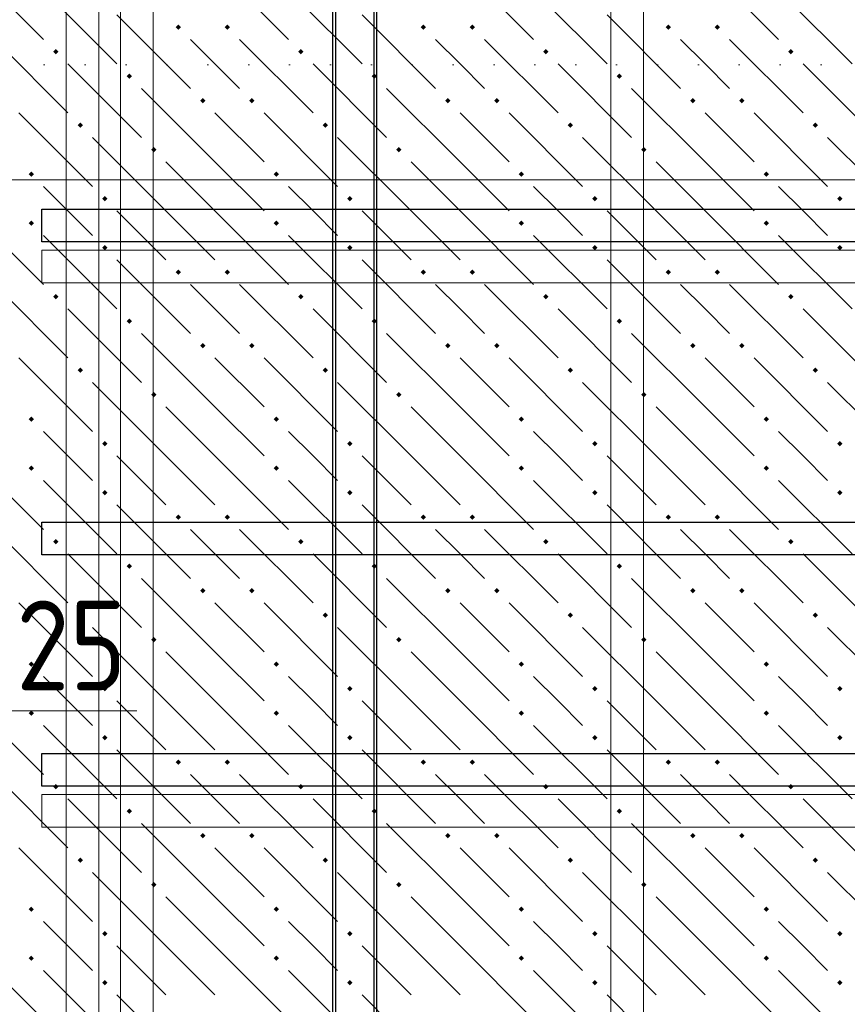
# Model space of a CAD drawing. Header units: millimetres. Extents: x 0 to 42000, y 0 to 29700.
# Tile 27 of 64: x 15301 to 17328, y 14641 to 17052. Entities that reach past the tile are written whole.
import ezdxf

# ---------------------------------------------------------------- set-up
doc = ezdxf.new("R2010")
doc.units = ezdxf.units.MM
doc.linetypes.add('______9', pattern=[100, 0, -100])
for name, color, linetype, lineweight in [('Standard', 7, 'Continuous', 25), ('ДОП Верх по У', 7, 'Continuous', 18), ('ДОП Верх по Х', 7, 'Continuous', 18), ('ЖБ Перекрытие верхний уровень', 7, 'Continuous', 18), ('Обрамление П-обр. равн.', 7, 'Continuous', 25), ('Размерная линия_ общее', 7, 'Continuous', 13), ('Фоновоя арматура Х1', 7, 'Continuous', 25)]:
    doc.layers.add(name, color=color, linetype=linetype, lineweight=lineweight)
doc.styles.add('ISOCPEUR', font='txt')

msp = doc.modelspace()

# ---------------------------------------------------------------- hatches: boundary and pattern name
at = {"layer": 'ЖБ Перекрытие верхний уровень', "linetype": 'Continuous', "lineweight": 18, "transparency": 33554687}
for points in [[(15682.8, 17033.5), (15689.3, 17040), (15695.8, 17033.5), (15689.3, 17027)], [(15802.8, 17033.5), (15809.3, 17040), (15815.8, 17033.5), (15809.3, 17027)], [(16282.8, 17033.5), (16289.3, 17040), (16295.8, 17033.5), (16289.3, 17027)], [(16402.8, 17033.5), (16409.3, 17040), (16415.8, 17033.5), (16409.3, 17027)], [(16882.8, 17033.5), (16889.3, 17040), (16895.8, 17033.5), (16889.3, 17027)], [(17002.8, 17033.5), (17009.3, 17040), (17015.8, 17033.5), (17009.3, 17027)], [(15382.8, 16973.5), (15389.3, 16980), (15395.8, 16973.5), (15389.3, 16967)], [(15982.8, 16973.5), (15989.3, 16980), (15995.8, 16973.5), (15989.3, 16967)], [(16582.8, 16973.5), (16589.3, 16980), (16595.8, 16973.5), (16589.3, 16967)], [(17182.8, 16973.5), (17189.3, 16980), (17195.8, 16973.5), (17189.3, 16967)], [(15562.8, 16913.5), (15569.3, 16920), (15575.8, 16913.5), (15569.3, 16907)], [(16162.8, 16913.5), (16169.3, 16920), (16175.8, 16913.5), (16169.3, 16907)], [(16762.8, 16913.5), (16769.3, 16920), (16775.8, 16913.5), (16769.3, 16907)], [(15742.8, 16853.5), (15749.3, 16860), (15755.8, 16853.5), (15749.3, 16847)], [(15862.8, 16853.5), (15869.3, 16860), (15875.8, 16853.5), (15869.3, 16847)], [(16342.8, 16853.5), (16349.3, 16860), (16355.8, 16853.5), (16349.3, 16847)], [(16462.8, 16853.5), (16469.3, 16860), (16475.8, 16853.5), (16469.3, 16847)], [(16942.8, 16853.5), (16949.3, 16860), (16955.8, 16853.5), (16949.3, 16847)], [(17062.8, 16853.5), (17069.3, 16860), (17075.8, 16853.5), (17069.3, 16847)], [(15442.8, 16793.5), (15449.3, 16800), (15455.8, 16793.5), (15449.3, 16787)], [(16042.8, 16793.5), (16049.3, 16800), (16055.8, 16793.5), (16049.3, 16787)], [(16642.8, 16793.5), (16649.3, 16800), (16655.8, 16793.5), (16649.3, 16787)], [(17242.8, 16793.5), (17249.3, 16800), (17255.8, 16793.5), (17249.3, 16787)], [(15622.8, 16733.5), (15629.3, 16740), (15635.8, 16733.5), (15629.3, 16727)], [(16222.8, 16733.5), (16229.3, 16740), (16235.8, 16733.5), (16229.3, 16727)], [(16822.8, 16733.5), (16829.3, 16740), (16835.8, 16733.5), (16829.3, 16727)], [(15322.8, 16673.5), (15329.3, 16680), (15335.8, 16673.5), (15329.3, 16667)], [(15922.8, 16673.5), (15929.3, 16680), (15935.8, 16673.5), (15929.3, 16667)], [(16522.8, 16673.5), (16529.3, 16680), (16535.8, 16673.5), (16529.3, 16667)], [(17122.8, 16673.5), (17129.3, 16680), (17135.8, 16673.5), (17129.3, 16667)], [(15502.8, 16613.5), (15509.3, 16620), (15515.8, 16613.5), (15509.3, 16607)], [(16102.8, 16613.5), (16109.3, 16620), (16115.8, 16613.5), (16109.3, 16607)], [(16702.8, 16613.5), (16709.3, 16620), (16715.8, 16613.5), (16709.3, 16607)], [(17302.8, 16613.5), (17309.3, 16620), (17315.8, 16613.5), (17309.3, 16607)], [(15322.8, 16553.5), (15329.3, 16560), (15335.8, 16553.5), (15329.3, 16547)], [(15922.8, 16553.5), (15929.3, 16560), (15935.8, 16553.5), (15929.3, 16547)], [(16522.8, 16553.5), (16529.3, 16560), (16535.8, 16553.5), (16529.3, 16547)], [(17122.8, 16553.5), (17129.3, 16560), (17135.8, 16553.5), (17129.3, 16547)], [(15502.8, 16493.5), (15509.3, 16500), (15515.8, 16493.5), (15509.3, 16487)], [(16102.8, 16493.5), (16109.3, 16500), (16115.8, 16493.5), (16109.3, 16487)], [(16702.8, 16493.5), (16709.3, 16500), (16715.8, 16493.5), (16709.3, 16487)], [(17302.8, 16493.5), (17309.3, 16500), (17315.8, 16493.5), (17309.3, 16487)], [(15682.8, 16433.5), (15689.3, 16440), (15695.8, 16433.5), (15689.3, 16427)], [(15802.8, 16433.5), (15809.3, 16440), (15815.8, 16433.5), (15809.3, 16427)], [(16282.8, 16433.5), (16289.3, 16440), (16295.8, 16433.5), (16289.3, 16427)], [(16402.8, 16433.5), (16409.3, 16440), (16415.8, 16433.5), (16409.3, 16427)], [(16882.8, 16433.5), (16889.3, 16440), (16895.8, 16433.5), (16889.3, 16427)], [(17002.8, 16433.5), (17009.3, 16440), (17015.8, 16433.5), (17009.3, 16427)], [(15382.8, 16373.5), (15389.3, 16380), (15395.8, 16373.5), (15389.3, 16367)], [(15982.8, 16373.5), (15989.3, 16380), (15995.8, 16373.5), (15989.3, 16367)], [(16582.8, 16373.5), (16589.3, 16380), (16595.8, 16373.5), (16589.3, 16367)], [(17182.8, 16373.5), (17189.3, 16380), (17195.8, 16373.5), (17189.3, 16367)], [(15562.8, 16313.5), (15569.3, 16320), (15575.8, 16313.5), (15569.3, 16307)], [(16162.8, 16313.5), (16169.3, 16320), (16175.8, 16313.5), (16169.3, 16307)], [(16762.8, 16313.5), (16769.3, 16320), (16775.8, 16313.5), (16769.3, 16307)], [(15742.8, 16253.5), (15749.3, 16260), (15755.8, 16253.5), (15749.3, 16247)], [(15862.8, 16253.5), (15869.3, 16260), (15875.8, 16253.5), (15869.3, 16247)], [(16342.8, 16253.5), (16349.3, 16260), (16355.8, 16253.5), (16349.3, 16247)], [(16462.8, 16253.5), (16469.3, 16260), (16475.8, 16253.5), (16469.3, 16247)], [(16942.8, 16253.5), (16949.3, 16260), (16955.8, 16253.5), (16949.3, 16247)], [(17062.8, 16253.5), (17069.3, 16260), (17075.8, 16253.5), (17069.3, 16247)], [(15442.8, 16193.5), (15449.3, 16200), (15455.8, 16193.5), (15449.3, 16187)], [(16042.8, 16193.5), (16049.3, 16200), (16055.8, 16193.5), (16049.3, 16187)], [(16642.8, 16193.5), (16649.3, 16200), (16655.8, 16193.5), (16649.3, 16187)], [(17242.8, 16193.5), (17249.3, 16200), (17255.8, 16193.5), (17249.3, 16187)], [(15622.8, 16133.5), (15629.3, 16140), (15635.8, 16133.5), (15629.3, 16127)], [(16222.8, 16133.5), (16229.3, 16140), (16235.8, 16133.5), (16229.3, 16127)], [(16822.8, 16133.5), (16829.3, 16140), (16835.8, 16133.5), (16829.3, 16127)], [(15322.8, 16073.5), (15329.3, 16080), (15335.8, 16073.5), (15329.3, 16067)], [(15922.8, 16073.5), (15929.3, 16080), (15935.8, 16073.5), (15929.3, 16067)], [(16522.8, 16073.5), (16529.3, 16080), (16535.8, 16073.5), (16529.3, 16067)], [(17122.8, 16073.5), (17129.3, 16080), (17135.8, 16073.5), (17129.3, 16067)], [(15502.8, 16013.5), (15509.3, 16020), (15515.8, 16013.5), (15509.3, 16007)], [(16102.8, 16013.5), (16109.3, 16020), (16115.8, 16013.5), (16109.3, 16007)], [(16702.8, 16013.5), (16709.3, 16020), (16715.8, 16013.5), (16709.3, 16007)], [(17302.8, 16013.5), (17309.3, 16020), (17315.8, 16013.5), (17309.3, 16007)], [(15322.8, 15953.5), (15329.3, 15960), (15335.8, 15953.5), (15329.3, 15947)], [(15922.8, 15953.5), (15929.3, 15960), (15935.8, 15953.5), (15929.3, 15947)], [(16522.8, 15953.5), (16529.3, 15960), (16535.8, 15953.5), (16529.3, 15947)], [(17122.8, 15953.5), (17129.3, 15960), (17135.8, 15953.5), (17129.3, 15947)], [(15502.8, 15893.5), (15509.3, 15900), (15515.8, 15893.5), (15509.3, 15887)], [(16102.8, 15893.5), (16109.3, 15900), (16115.8, 15893.5), (16109.3, 15887)], [(16702.8, 15893.5), (16709.3, 15900), (16715.8, 15893.5), (16709.3, 15887)], [(17302.8, 15893.5), (17309.3, 15900), (17315.8, 15893.5), (17309.3, 15887)], [(15682.8, 15833.5), (15689.3, 15840), (15695.8, 15833.5), (15689.3, 15827)], [(15802.8, 15833.5), (15809.3, 15840), (15815.8, 15833.5), (15809.3, 15827)], [(16282.8, 15833.5), (16289.3, 15840), (16295.8, 15833.5), (16289.3, 15827)], [(16402.8, 15833.5), (16409.3, 15840), (16415.8, 15833.5), (16409.3, 15827)], [(16882.8, 15833.5), (16889.3, 15840), (16895.8, 15833.5), (16889.3, 15827)], [(17002.8, 15833.5), (17009.3, 15840), (17015.8, 15833.5), (17009.3, 15827)], [(15382.8, 15773.5), (15389.3, 15780), (15395.8, 15773.5), (15389.3, 15767)], [(15982.8, 15773.5), (15989.3, 15780), (15995.8, 15773.5), (15989.3, 15767)], [(16582.8, 15773.5), (16589.3, 15780), (16595.8, 15773.5), (16589.3, 15767)], [(17182.8, 15773.5), (17189.3, 15780), (17195.8, 15773.5), (17189.3, 15767)], [(15562.8, 15713.5), (15569.3, 15720), (15575.8, 15713.5), (15569.3, 15707)], [(16162.8, 15713.5), (16169.3, 15720), (16175.8, 15713.5), (16169.3, 15707)], [(16762.8, 15713.5), (16769.3, 15720), (16775.8, 15713.5), (16769.3, 15707)], [(15742.8, 15653.5), (15749.3, 15660), (15755.8, 15653.5), (15749.3, 15647)], [(15862.8, 15653.5), (15869.3, 15660), (15875.8, 15653.5), (15869.3, 15647)], [(16342.8, 15653.5), (16349.3, 15660), (16355.8, 15653.5), (16349.3, 15647)], [(16462.8, 15653.5), (16469.3, 15660), (16475.8, 15653.5), (16469.3, 15647)], [(16942.8, 15653.5), (16949.3, 15660), (16955.8, 15653.5), (16949.3, 15647)], [(17062.8, 15653.5), (17069.3, 15660), (17075.8, 15653.5), (17069.3, 15647)], [(15442.8, 15593.5), (15449.3, 15600), (15455.8, 15593.5), (15449.3, 15587)], [(16042.8, 15593.5), (16049.3, 15600), (16055.8, 15593.5), (16049.3, 15587)], [(16642.8, 15593.5), (16649.3, 15600), (16655.8, 15593.5), (16649.3, 15587)], [(17242.8, 15593.5), (17249.3, 15600), (17255.8, 15593.5), (17249.3, 15587)], [(15622.8, 15533.5), (15629.3, 15540), (15635.8, 15533.5), (15629.3, 15527)], [(16222.8, 15533.5), (16229.3, 15540), (16235.8, 15533.5), (16229.3, 15527)], [(16822.8, 15533.5), (16829.3, 15540), (16835.8, 15533.5), (16829.3, 15527)], [(15322.8, 15473.5), (15329.3, 15480), (15335.8, 15473.5), (15329.3, 15467)], [(15922.8, 15473.5), (15929.3, 15480), (15935.8, 15473.5), (15929.3, 15467)], [(16522.8, 15473.5), (16529.3, 15480), (16535.8, 15473.5), (16529.3, 15467)], [(17122.8, 15473.5), (17129.3, 15480), (17135.8, 15473.5), (17129.3, 15467)], [(15502.8, 15413.5), (15509.3, 15420), (15515.8, 15413.5), (15509.3, 15407)], [(16102.8, 15413.5), (16109.3, 15420), (16115.8, 15413.5), (16109.3, 15407)], [(16702.8, 15413.5), (16709.3, 15420), (16715.8, 15413.5), (16709.3, 15407)], [(17302.8, 15413.5), (17309.3, 15420), (17315.8, 15413.5), (17309.3, 15407)], [(15322.8, 15353.5), (15329.3, 15360), (15335.8, 15353.5), (15329.3, 15347)], [(15922.8, 15353.5), (15929.3, 15360), (15935.8, 15353.5), (15929.3, 15347)], [(16522.8, 15353.5), (16529.3, 15360), (16535.8, 15353.5), (16529.3, 15347)], [(17122.8, 15353.5), (17129.3, 15360), (17135.8, 15353.5), (17129.3, 15347)], [(15502.8, 15293.5), (15509.3, 15300), (15515.8, 15293.5), (15509.3, 15287)], [(16102.8, 15293.5), (16109.3, 15300), (16115.8, 15293.5), (16109.3, 15287)], [(16702.8, 15293.5), (16709.3, 15300), (16715.8, 15293.5), (16709.3, 15287)], [(17302.8, 15293.5), (17309.3, 15300), (17315.8, 15293.5), (17309.3, 15287)], [(15682.8, 15233.5), (15689.3, 15240), (15695.8, 15233.5), (15689.3, 15227)], [(15802.8, 15233.5), (15809.3, 15240), (15815.8, 15233.5), (15809.3, 15227)], [(16282.8, 15233.5), (16289.3, 15240), (16295.8, 15233.5), (16289.3, 15227)], [(16402.8, 15233.5), (16409.3, 15240), (16415.8, 15233.5), (16409.3, 15227)], [(16882.8, 15233.5), (16889.3, 15240), (16895.8, 15233.5), (16889.3, 15227)], [(17002.8, 15233.5), (17009.3, 15240), (17015.8, 15233.5), (17009.3, 15227)], [(15382.8, 15173.5), (15389.3, 15180), (15395.8, 15173.5), (15389.3, 15167)], [(15982.8, 15173.5), (15989.3, 15180), (15995.8, 15173.5), (15989.3, 15167)], [(16582.8, 15173.5), (16589.3, 15180), (16595.8, 15173.5), (16589.3, 15167)], [(17182.8, 15173.5), (17189.3, 15180), (17195.8, 15173.5), (17189.3, 15167)], [(15562.8, 15113.5), (15569.3, 15120), (15575.8, 15113.5), (15569.3, 15107)], [(16162.8, 15113.5), (16169.3, 15120), (16175.8, 15113.5), (16169.3, 15107)], [(16762.8, 15113.5), (16769.3, 15120), (16775.8, 15113.5), (16769.3, 15107)], [(15742.8, 15053.5), (15749.3, 15060), (15755.8, 15053.5), (15749.3, 15047)], [(15862.8, 15053.5), (15869.3, 15060), (15875.8, 15053.5), (15869.3, 15047)], [(16342.8, 15053.5), (16349.3, 15060), (16355.8, 15053.5), (16349.3, 15047)], [(16462.8, 15053.5), (16469.3, 15060), (16475.8, 15053.5), (16469.3, 15047)], [(16942.8, 15053.5), (16949.3, 15060), (16955.8, 15053.5), (16949.3, 15047)], [(17062.8, 15053.5), (17069.3, 15060), (17075.8, 15053.5), (17069.3, 15047)], [(15442.8, 14993.5), (15449.3, 15000), (15455.8, 14993.5), (15449.3, 14987)], [(16042.8, 14993.5), (16049.3, 15000), (16055.8, 14993.5), (16049.3, 14987)], [(16642.8, 14993.5), (16649.3, 15000), (16655.8, 14993.5), (16649.3, 14987)], [(17242.8, 14993.5), (17249.3, 15000), (17255.8, 14993.5), (17249.3, 14987)], [(15622.8, 14933.5), (15629.3, 14940), (15635.8, 14933.5), (15629.3, 14927)], [(16222.8, 14933.5), (16229.3, 14940), (16235.8, 14933.5), (16229.3, 14927)], [(16822.8, 14933.5), (16829.3, 14940), (16835.8, 14933.5), (16829.3, 14927)], [(15322.8, 14873.5), (15329.3, 14880), (15335.8, 14873.5), (15329.3, 14867)], [(15922.8, 14873.5), (15929.3, 14880), (15935.8, 14873.5), (15929.3, 14867)], [(16522.8, 14873.5), (16529.3, 14880), (16535.8, 14873.5), (16529.3, 14867)], [(17122.8, 14873.5), (17129.3, 14880), (17135.8, 14873.5), (17129.3, 14867)], [(15502.8, 14813.5), (15509.3, 14820), (15515.8, 14813.5), (15509.3, 14807)], [(16102.8, 14813.5), (16109.3, 14820), (16115.8, 14813.5), (16109.3, 14807)], [(16702.8, 14813.5), (16709.3, 14820), (16715.8, 14813.5), (16709.3, 14807)], [(17302.8, 14813.5), (17309.3, 14820), (17315.8, 14813.5), (17309.3, 14807)], [(15322.8, 14753.5), (15329.3, 14760), (15335.8, 14753.5), (15329.3, 14747)], [(15922.8, 14753.5), (15929.3, 14760), (15935.8, 14753.5), (15929.3, 14747)], [(16522.8, 14753.5), (16529.3, 14760), (16535.8, 14753.5), (16529.3, 14747)], [(17122.8, 14753.5), (17129.3, 14760), (17135.8, 14753.5), (17129.3, 14747)], [(15502.8, 14693.5), (15509.3, 14700), (15515.8, 14693.5), (15509.3, 14687)], [(16102.8, 14693.5), (16109.3, 14700), (16115.8, 14693.5), (16109.3, 14687)], [(16702.8, 14693.5), (16709.3, 14700), (16715.8, 14693.5), (16709.3, 14687)], [(17302.8, 14693.5), (17309.3, 14700), (17315.8, 14693.5), (17309.3, 14687)]]:
    msp.add_hatch(color=7, dxfattribs=at).paths.add_polyline_path(points, flags=16)

# ---------------------------------------------------------------- linework, layer by layer
at = {"color": 7, "linetype": 'Continuous', "lineweight": 25, "transparency": 33554687}
msp.add_lwpolyline([(16168.2, 26793.3), (16168.2, 11914.3), (16074.9, 11914.3), (16074.9, 26793.3), (16168.2, 26793.3)], dxfattribs=at)
at = {"layer": 'Standard', "color": 7, "linetype": '______9', "lineweight": 13, "transparency": 33554687}
msp.add_line((22368.4, 16941), (9029.5, 16941), dxfattribs=at)
at = {"layer": 'Standard', "color": 251, "linetype": 'Continuous', "lineweight": 13, "true_color": 0x656565, "transparency": 33554687}
msp.add_line((15588.2, 15359.3), (15188.2, 15359.3), dxfattribs=at)
at = {"layer": 'ДОП Верх по У', "color": 7, "linetype": 'Continuous', "lineweight": 25, "transparency": 33554687}
msp.add_lwpolyline([(16174.9, 23381), (16174.9, 11460.1), (16068.2, 11460.1), (16068.2, 23381), (16174.9, 23381)], dxfattribs=at)
at = {"layer": 'ДОП Верх по Х', "color": 7, "linetype": 'Continuous', "lineweight": 25, "transparency": 33554687}
msp.add_lwpolyline([(22561.6, 15741), (15354.9, 15741), (15354.9, 15821), (22561.6, 15821), (22561.6, 15741)], dxfattribs=at)
at = {"layer": 'ЖБ Перекрытие верхний уровень', "color": 9, "linetype": 'Continuous', "lineweight": 18, "true_color": 0xc7c7c7, "transparency": 33554687}
for p, q in [((15779.3, 17183.5), (15959.3, 17003.5)), ((16379.3, 17183.5), (16559.3, 17003.5)), ((16979.3, 17183.5), (17159.3, 17003.5)), ((15359.3, 17123.5), (15539.3, 16943.5)), ((15959.3, 17123.5), (16139.3, 16943.5)), ((16559.3, 17123.5), (16739.3, 16943.5)), ((17159.3, 17123.5), (17339.3, 16943.5)), ((15539.3, 17063.5), (15719.3, 16883.5)), ((16139.3, 17063.5), (16319.3, 16883.5)), ((16739.3, 17063.5), (16919.3, 16883.5)), ((15239.3, 17003.5), (15419.3, 16823.5)), ((15779.3, 16943.5), (15719.3, 17003.5)), ((15839.3, 17003.5), (16019.3, 16823.5)), ((16379.3, 16943.5), (16319.3, 17003.5)), ((16439.3, 17003.5), (16619.3, 16823.5)), ((16979.3, 16943.5), (16919.3, 17003.5)), ((17039.3, 17003.5), (17219.3, 16823.5)), ((15419.3, 16943.5), (15599.3, 16763.5)), ((15839.3, 16883.5), (15779.3, 16943.5)), ((16019.3, 16943.5), (16199.3, 16763.5)), ((16439.3, 16883.5), (16379.3, 16943.5)), ((16619.3, 16943.5), (16799.3, 16763.5)), ((17039.3, 16883.5), (16979.3, 16943.5)), ((17219.3, 16943.5), (17399.3, 16763.5)), ((15779.3, 16703.5), (15599.3, 16883.5)), ((16379.3, 16703.5), (16199.3, 16883.5)), ((16979.3, 16703.5), (16799.3, 16883.5)), ((15299.3, 16823.5), (15479.3, 16643.5)), ((15779.3, 16823.5), (15899.3, 16703.5)), ((15899.3, 16823.5), (16079.3, 16643.5)), ((16379.3, 16823.5), (16499.3, 16703.5)), ((16499.3, 16823.5), (16679.3, 16643.5)), ((16979.3, 16823.5), (17099.3, 16703.5)), ((17099.3, 16823.5), (17279.3, 16643.5)), ((15659.3, 16583.5), (15479.3, 16763.5)), ((16259.3, 16583.5), (16079.3, 16763.5)), ((16859.3, 16583.5), (16679.3, 16763.5)), ((17459.3, 16583.5), (17279.3, 16763.5)), ((15659.3, 16703.5), (15779.3, 16583.5)), ((15779.3, 16703.5), (15899.3, 16583.5)), ((16259.3, 16703.5), (16379.3, 16583.5)), ((16379.3, 16703.5), (16499.3, 16583.5)), ((16859.3, 16703.5), (16979.3, 16583.5)), ((16979.3, 16703.5), (17099.3, 16583.5)), ((15419.3, 16583.5), (15359.3, 16643.5)), ((16019.3, 16583.5), (15959.3, 16643.5)), ((16619.3, 16583.5), (16559.3, 16643.5)), ((17219.3, 16583.5), (17159.3, 16643.5)), ((15479.3, 16523.5), (15419.3, 16583.5)), ((15539.3, 16583.5), (15659.3, 16463.5)), ((15659.3, 16583.5), (15779.3, 16463.5)), ((15779.3, 16583.5), (15959.3, 16403.5)), ((16079.3, 16523.5), (16019.3, 16583.5)), ((16139.3, 16583.5), (16259.3, 16463.5)), ((16259.3, 16583.5), (16379.3, 16463.5)), ((16379.3, 16583.5), (16559.3, 16403.5)), ((16679.3, 16523.5), (16619.3, 16583.5)), ((16739.3, 16583.5), (16859.3, 16463.5)), ((16859.3, 16583.5), (16979.3, 16463.5)), ((16979.3, 16583.5), (17159.3, 16403.5)), ((17279.3, 16523.5), (17219.3, 16583.5)), ((15359.3, 16523.5), (15539.3, 16343.5)), ((15959.3, 16523.5), (16139.3, 16343.5)), ((16559.3, 16523.5), (16739.3, 16343.5)), ((17159.3, 16523.5), (17339.3, 16343.5)), ((15539.3, 16463.5), (15719.3, 16283.5)), ((16139.3, 16463.5), (16319.3, 16283.5)), ((16739.3, 16463.5), (16919.3, 16283.5)), ((15239.3, 16403.5), (15419.3, 16223.5)), ((15779.3, 16343.5), (15719.3, 16403.5)), ((15839.3, 16403.5), (16019.3, 16223.5)), ((16379.3, 16343.5), (16319.3, 16403.5)), ((16439.3, 16403.5), (16619.3, 16223.5)), ((16979.3, 16343.5), (16919.3, 16403.5)), ((17039.3, 16403.5), (17219.3, 16223.5)), ((15419.3, 16343.5), (15599.3, 16163.5)), ((15839.3, 16283.5), (15779.3, 16343.5)), ((16019.3, 16343.5), (16199.3, 16163.5)), ((16439.3, 16283.5), (16379.3, 16343.5)), ((16619.3, 16343.5), (16799.3, 16163.5)), ((17039.3, 16283.5), (16979.3, 16343.5)), ((17219.3, 16343.5), (17399.3, 16163.5)), ((15779.3, 16103.5), (15599.3, 16283.5)), ((16379.3, 16103.5), (16199.3, 16283.5)), ((16979.3, 16103.5), (16799.3, 16283.5)), ((15299.3, 16223.5), (15479.3, 16043.5)), ((15779.3, 16223.5), (15899.3, 16103.5)), ((15899.3, 16223.5), (16079.3, 16043.5)), ((16379.3, 16223.5), (16499.3, 16103.5)), ((16499.3, 16223.5), (16679.3, 16043.5)), ((16979.3, 16223.5), (17099.3, 16103.5)), ((17099.3, 16223.5), (17279.3, 16043.5)), ((15659.3, 15983.5), (15479.3, 16163.5)), ((16259.3, 15983.5), (16079.3, 16163.5)), ((16859.3, 15983.5), (16679.3, 16163.5)), ((17459.3, 15983.5), (17279.3, 16163.5)), ((15659.3, 16103.5), (15779.3, 15983.5)), ((15779.3, 16103.5), (15899.3, 15983.5)), ((16259.3, 16103.5), (16379.3, 15983.5)), ((16379.3, 16103.5), (16499.3, 15983.5)), ((16859.3, 16103.5), (16979.3, 15983.5)), ((16979.3, 16103.5), (17099.3, 15983.5)), ((15419.3, 15983.5), (15359.3, 16043.5)), ((16019.3, 15983.5), (15959.3, 16043.5)), ((16619.3, 15983.5), (16559.3, 16043.5)), ((17219.3, 15983.5), (17159.3, 16043.5)), ((15479.3, 15923.5), (15419.3, 15983.5)), ((15539.3, 15983.5), (15659.3, 15863.5)), ((15659.3, 15983.5), (15779.3, 15863.5)), ((15779.3, 15983.5), (15959.3, 15803.5)), ((16079.3, 15923.5), (16019.3, 15983.5)), ((16139.3, 15983.5), (16259.3, 15863.5)), ((16259.3, 15983.5), (16379.3, 15863.5)), ((16379.3, 15983.5), (16559.3, 15803.5)), ((16679.3, 15923.5), (16619.3, 15983.5)), ((16739.3, 15983.5), (16859.3, 15863.5)), ((16859.3, 15983.5), (16979.3, 15863.5)), ((16979.3, 15983.5), (17159.3, 15803.5)), ((17279.3, 15923.5), (17219.3, 15983.5)), ((15359.3, 15923.5), (15539.3, 15743.5)), ((15959.3, 15923.5), (16139.3, 15743.5)), ((16559.3, 15923.5), (16739.3, 15743.5)), ((17159.3, 15923.5), (17339.3, 15743.5)), ((15539.3, 15863.5), (15719.3, 15683.5)), ((16139.3, 15863.5), (16319.3, 15683.5)), ((16739.3, 15863.5), (16919.3, 15683.5)), ((15239.3, 15803.5), (15419.3, 15623.5)), ((15779.3, 15743.5), (15719.3, 15803.5)), ((15839.3, 15803.5), (16019.3, 15623.5)), ((16379.3, 15743.5), (16319.3, 15803.5)), ((16439.3, 15803.5), (16619.3, 15623.5)), ((16979.3, 15743.5), (16919.3, 15803.5)), ((17039.3, 15803.5), (17219.3, 15623.5)), ((15419.3, 15743.5), (15599.3, 15563.5)), ((15839.3, 15683.5), (15779.3, 15743.5)), ((16019.3, 15743.5), (16199.3, 15563.5)), ((16439.3, 15683.5), (16379.3, 15743.5)), ((16619.3, 15743.5), (16799.3, 15563.5)), ((17039.3, 15683.5), (16979.3, 15743.5)), ((17219.3, 15743.5), (17399.3, 15563.5)), ((15779.3, 15503.5), (15599.3, 15683.5)), ((16379.3, 15503.5), (16199.3, 15683.5)), ((16979.3, 15503.5), (16799.3, 15683.5)), ((15299.3, 15623.5), (15479.3, 15443.5)), ((15779.3, 15623.5), (15899.3, 15503.5)), ((15899.3, 15623.5), (16079.3, 15443.5)), ((16379.3, 15623.5), (16499.3, 15503.5)), ((16499.3, 15623.5), (16679.3, 15443.5)), ((16979.3, 15623.5), (17099.3, 15503.5)), ((17099.3, 15623.5), (17279.3, 15443.5)), ((15659.3, 15383.5), (15479.3, 15563.5)), ((16259.3, 15383.5), (16079.3, 15563.5)), ((16859.3, 15383.5), (16679.3, 15563.5)), ((17459.3, 15383.5), (17279.3, 15563.5)), ((15659.3, 15503.5), (15779.3, 15383.5)), ((15779.3, 15503.5), (15899.3, 15383.5)), ((16259.3, 15503.5), (16379.3, 15383.5)), ((16379.3, 15503.5), (16499.3, 15383.5)), ((16859.3, 15503.5), (16979.3, 15383.5)), ((16979.3, 15503.5), (17099.3, 15383.5)), ((15419.3, 15383.5), (15359.3, 15443.5)), ((16019.3, 15383.5), (15959.3, 15443.5)), ((16619.3, 15383.5), (16559.3, 15443.5)), ((17219.3, 15383.5), (17159.3, 15443.5)), ((15479.3, 15323.5), (15419.3, 15383.5)), ((15539.3, 15383.5), (15659.3, 15263.5)), ((15659.3, 15383.5), (15779.3, 15263.5)), ((15779.3, 15383.5), (15959.3, 15203.5)), ((16079.3, 15323.5), (16019.3, 15383.5)), ((16139.3, 15383.5), (16259.3, 15263.5)), ((16259.3, 15383.5), (16379.3, 15263.5)), ((16379.3, 15383.5), (16559.3, 15203.5)), ((16679.3, 15323.5), (16619.3, 15383.5)), ((16739.3, 15383.5), (16859.3, 15263.5)), ((16859.3, 15383.5), (16979.3, 15263.5)), ((16979.3, 15383.5), (17159.3, 15203.5)), ((17279.3, 15323.5), (17219.3, 15383.5)), ((15359.3, 15323.5), (15539.3, 15143.5)), ((15959.3, 15323.5), (16139.3, 15143.5)), ((16559.3, 15323.5), (16739.3, 15143.5)), ((17159.3, 15323.5), (17339.3, 15143.5)), ((15539.3, 15263.5), (15719.3, 15083.5)), ((16139.3, 15263.5), (16319.3, 15083.5)), ((16739.3, 15263.5), (16919.3, 15083.5)), ((15239.3, 15203.5), (15419.3, 15023.5)), ((15779.3, 15143.5), (15719.3, 15203.5)), ((15839.3, 15203.5), (16019.3, 15023.5)), ((16379.3, 15143.5), (16319.3, 15203.5)), ((16439.3, 15203.5), (16619.3, 15023.5)), ((16979.3, 15143.5), (16919.3, 15203.5)), ((17039.3, 15203.5), (17219.3, 15023.5)), ((15419.3, 15143.5), (15599.3, 14963.5)), ((15839.3, 15083.5), (15779.3, 15143.5)), ((16019.3, 15143.5), (16199.3, 14963.5)), ((16439.3, 15083.5), (16379.3, 15143.5)), ((16619.3, 15143.5), (16799.3, 14963.5)), ((17039.3, 15083.5), (16979.3, 15143.5)), ((17219.3, 15143.5), (17399.3, 14963.5)), ((15779.3, 14903.5), (15599.3, 15083.5)), ((16379.3, 14903.5), (16199.3, 15083.5)), ((16979.3, 14903.5), (16799.3, 15083.5)), ((15299.3, 15023.5), (15479.3, 14843.5)), ((15779.3, 15023.5), (15899.3, 14903.5)), ((15899.3, 15023.5), (16079.3, 14843.5)), ((16379.3, 15023.5), (16499.3, 14903.5)), ((16499.3, 15023.5), (16679.3, 14843.5)), ((16979.3, 15023.5), (17099.3, 14903.5)), ((17099.3, 15023.5), (17279.3, 14843.5)), ((15659.3, 14783.5), (15479.3, 14963.5)), ((16259.3, 14783.5), (16079.3, 14963.5)), ((16859.3, 14783.5), (16679.3, 14963.5)), ((17459.3, 14783.5), (17279.3, 14963.5)), ((15659.3, 14903.5), (15779.3, 14783.5)), ((15779.3, 14903.5), (15899.3, 14783.5)), ((16259.3, 14903.5), (16379.3, 14783.5)), ((16379.3, 14903.5), (16499.3, 14783.5)), ((16859.3, 14903.5), (16979.3, 14783.5)), ((16979.3, 14903.5), (17099.3, 14783.5)), ((15419.3, 14783.5), (15359.3, 14843.5)), ((16019.3, 14783.5), (15959.3, 14843.5)), ((16619.3, 14783.5), (16559.3, 14843.5)), ((17219.3, 14783.5), (17159.3, 14843.5)), ((15479.3, 14723.5), (15419.3, 14783.5)), ((15539.3, 14783.5), (15659.3, 14663.5)), ((15659.3, 14783.5), (15779.3, 14663.5)), ((15779.3, 14783.5), (15959.3, 14603.5)), ((16079.3, 14723.5), (16019.3, 14783.5)), ((16139.3, 14783.5), (16259.3, 14663.5)), ((16259.3, 14783.5), (16379.3, 14663.5)), ((16379.3, 14783.5), (16559.3, 14603.5)), ((16679.3, 14723.5), (16619.3, 14783.5)), ((16739.3, 14783.5), (16859.3, 14663.5)), ((16859.3, 14783.5), (16979.3, 14663.5)), ((16979.3, 14783.5), (17159.3, 14603.5)), ((17279.3, 14723.5), (17219.3, 14783.5)), ((15359.3, 14723.5), (15539.3, 14543.5)), ((15959.3, 14723.5), (16139.3, 14543.5)), ((16559.3, 14723.5), (16739.3, 14543.5)), ((17159.3, 14723.5), (17339.3, 14543.5)), ((15539.3, 14663.5), (15719.3, 14483.5)), ((16139.3, 14663.5), (16319.3, 14483.5)), ((16739.3, 14663.5), (16919.3, 14483.5))]:
    msp.add_line(p, q, dxfattribs=at)
for points in [[(15188.2, 17174.6), (15188.2, 17174.6), (15359.3, 17003.5)], [(15188.2, 16574.6), (15188.2, 16574.6), (15359.3, 16403.5)], [(15188.2, 15974.6), (15188.2, 15974.6), (15359.3, 15803.5)], [(15188.2, 15374.6), (15188.2, 15374.6), (15359.3, 15203.5)], [(15188.2, 14774.6), (15188.2, 14774.6), (15359.3, 14603.5)]]:
    msp.add_lwpolyline(points, dxfattribs=at)
at = {"layer": 'Обрамление П-обр. равн.', "color": 38, "linetype": 'Continuous', "lineweight": 25, "true_color": 0x5f1e0f, "transparency": 33554687}
for points in [[(15354.9, 16587.7), (19434.9, 16587.7), (19434.9, 16507.7), (15354.9, 16507.7), (15354.9, 16587.7)], [(15354.9, 15254.4), (19434.9, 15254.4), (19434.9, 15174.4), (15354.9, 15174.4), (15354.9, 15254.4)]]:
    msp.add_lwpolyline(points, dxfattribs=at)
at = {"layer": 'Размерная линия_ общее', "color": 251, "linetype": 'Continuous', "lineweight": 13, "true_color": 0x656565, "transparency": 33554687}
msp.add_line((15188.2, 16659.9), (21854.9, 16659.9), dxfattribs=at)
at = {"layer": 'Фоновоя арматура Х1', "color": 251, "linetype": 'Continuous', "lineweight": 18, "true_color": 0x656565, "transparency": 33554687}
for points in [[(15494.9, 26786.6), (15494.9, 11473.4), (15414.9, 11473.4), (15414.9, 26786.6), (15494.9, 26786.6)], [(15494.9, 26786.6), (15494.9, 11473.4), (15414.9, 11473.4), (15414.9, 26786.6), (15494.9, 26786.6)], [(16828.2, 26786.6), (16828.2, 11473.4), (16748.2, 11473.4), (16748.2, 26786.6), (16828.2, 26786.6)], [(16828.2, 26786.6), (16828.2, 11473.4), (16748.2, 11473.4), (16748.2, 26786.6), (16828.2, 26786.6)], [(15628.2, 23047.7), (15628.2, 11473.4), (15548.2, 11473.4), (15548.2, 23047.7), (15628.2, 23047.7)], [(15628.2, 23047.7), (15628.2, 11473.4), (15548.2, 11473.4), (15548.2, 23047.7), (15628.2, 23047.7)], [(22561.6, 16407.7), (15354.9, 16407.7), (15354.9, 16487.7), (22561.6, 16487.7), (22561.6, 16407.7)], [(22561.6, 16407.7), (15354.9, 16407.7), (15354.9, 16487.7), (22561.6, 16487.7), (22561.6, 16407.7)], [(22561.6, 15074.4), (15354.9, 15074.4), (15354.9, 15154.4), (22561.6, 15154.4), (22561.6, 15074.4)], [(22561.6, 15074.4), (15354.9, 15074.4), (15354.9, 15154.4), (22561.6, 15154.4), (22561.6, 15074.4)]]:
    msp.add_lwpolyline(points, dxfattribs=at)

# ---------------------------------------------------------------- texts
at = {"layer": 'Размерная линия_ общее', "color": 251, "linetype": 'Continuous', "lineweight": 25, "true_color": 0x656565, "transparency": 33554687, "insert": (15292.4, 15409.3), "char_height": 220, "width": 403.932, "attachment_point": 7, "style": 'ISOCPEUR'}
msp.add_mtext('\\W0.87;25', dxfattribs=at)

doc.saveas('drawing.dxf')
